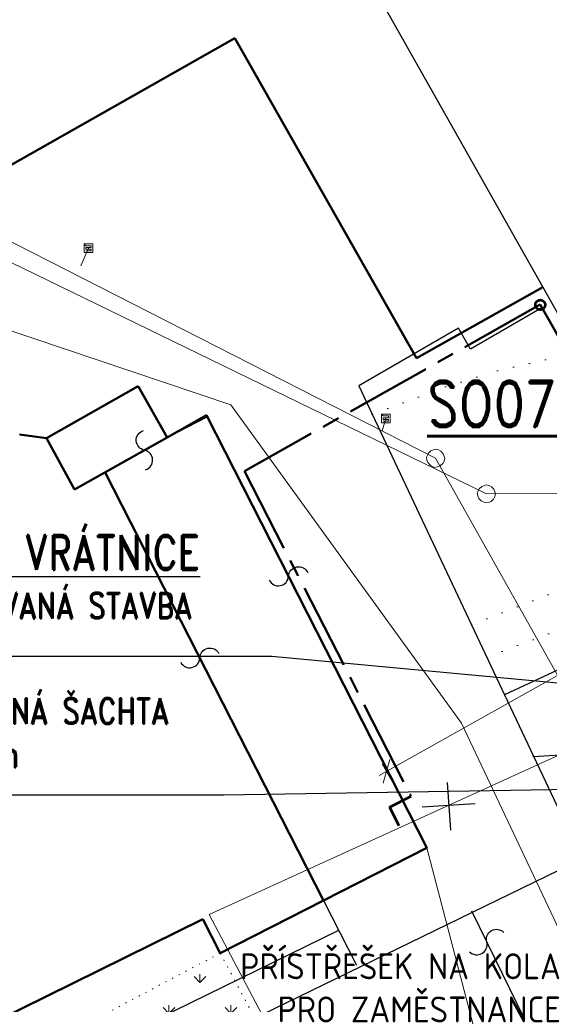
# Model space of a CAD drawing. Header units: millimetres. Extents: x 574189 to 1148315, y -389678 to 333486.
# Tile 29 of 35: x 831243 to 861875, y 129843 to 186856. Entities that reach past the tile are written whole.
import ezdxf
from ezdxf import colors
from ezdxf.entities.mleader import LeaderData, LeaderLine
from ezdxf.lldxf.tags import DXFTag
from ezdxf.math import Vec2, Vec3

# ---------------------------------------------------------------- set-up
doc = ezdxf.new("R2010")
doc.units = ezdxf.units.MM
for name, pattern in [('DGN Style 2', [1864.39533, 1118.637198, -745.758132]), ('DOT2', [0.875, 0.125, -0.75]), ('I-PLYN', [760, 500, -80, 100, -80]), ('Tečkovaná', [4.7625, 0, -4.7625])]:
    doc.linetypes.add(name, pattern=pattern)
for name, color, linetype, lineweight in [('hranice', 3, 'Continuous', 20), ('IN_C_TENKA', 7, 'Continuous', 18), ('IN_KOTY', 4, 'Continuous', 13), ('IN_NS_TLUSTA', 1, 'Continuous', 60), ('IN_SRAFY', 13, 'Continuous', 9), ('OstKanDest', 32, '626B', 13), ('OstKanSplask', 34, 'KANALIZACE_SPLASKOVA_PODZ', 13), ('OstPlynNtl', 30, '633B', 13), ('OstSdelovaci', 216, 'EL_VEDENI_SLABOPROUD_PODZ', 13), ('OstVodPitna', 150, '616B', 13), ('Plyn', 7, 'Continuous', 30), ('Vrstva 34', 7, 'Continuous', 0), ('Vrstva 6', 7, 'Continuous', 0)]:
    doc.layers.add(name, color=color, linetype=linetype, lineweight=lineweight)
for name, color, linetype in [('IN_TEXT', 7, 'Continuous'), ('KATASTR', 251, 'Continuous'), ('popisy', 4, 'Continuous')]:
    doc.layers.add(name, color=color, linetype=linetype)
doc.styles.add('iso', font='isocp.shx')
doc.styles.add('Koty', font='romand.shx', dxfattribs={"width": 0.8})
doc.styles.add('ROMAND', font='romand.shx', dxfattribs={"width": 0.85})
doc.styles.get("Standard").update_dxf_attribs({"font": 'iso.shx'})
doc.linetypes.add('616B', pattern='A,5,-2,5,-5.5,[145,stn.shx,S=0.1,R=0,X=0,Y=0],-5.5,5,-2', length=30)
doc.linetypes.add('626B', pattern='A,5,-2,5,-5.5,[150,stn.shx,S=0.1,R=0,X=0,Y=0],-5.5,5,-2', length=30)
doc.linetypes.add('633B', pattern='A,5,-2,5,-5.5,[155,stn.shx,S=0.1,R=0,X=0,Y=0],-5.5,5,-2', length=30)
doc.linetypes.add('EL_VEDENI_SLABOPROUD_PODZ', pattern='A,35,-30,[116,cadkon.shx,S=5,R=0,X=0,Y=0],-35', length=100)
doc.linetypes.add('KANALIZACE_SPLASKOVA_PODZ', pattern='A,35,-15,[102,cadkon.shx,S=5,R=0,X=0,Y=5],-5,[102,cadkon.shx,S=5,R=0,X=20,Y=5],30,-15', length=100)
doc.linetypes.add('OCH_PASMO_PRUM_ZAVODU', pattern='A,17.5,[134,cadkon.shx,S=5,R=0,X=0,Y=-5],17.5,-10,0,-10', length=55)
tags = doc.linetypes.add('PLYN', pattern='A,12.7,-5.08,["GAS",Standard,S=2.54,R=0,X=-2.54,Y=-1.27],-6.35', length=24.13).pattern_tags.tags
tags[6] = DXFTag(74, 10)
doc.linetypes.add('PLYN_POTRUBI_NT_PODZ', pattern='A,35,-15,[112,cadkon.shx,S=2.5,R=0,X=0,Y=0],-50', length=100)
doc.linetypes.add('VODOVOD_NADZ', pattern='A,10,-15,[119,cadkon.shx,S=1.25,R=0,X=0,Y=0],-50,10,-10', length=95)
doc.dimstyles.new('IP 1_100', dxfattribs={"dimscale": 100, "dimtxt": 2.5, "dimasz": 2, "dimexe": 1, "dimexo": 1, "dimgap": 1, "dimtad": 1, "dimdec": 0, "dimzin": 0, "dimdsep": 46, "dimtxsty": 'ROMAND', "dimblk": 'ARCHTICK', "dimcen": 0.09, "dimdle": 1, "dimclrd": 256, "dimclre": 256, "dimclrt": 7, "dimadec": 0, "dimazin": 0, "dimtfac": 1, "dimtdec": 0, "dimtix": 1, "dimtmove": 2, "dimatfit": 3, "dimldrblk": 'OBLIQUE', "dimfxl": 20, "dimfxlon": 1, "dimtolj": 1, "dimtzin": 0, "dimarcsym": 0})
doc.dimstyles.new('iso 500', dxfattribs={"dimtxt": 1250, "dimasz": 1000, "dimexe": 500, "dimexo": 1000, "dimgap": 500, "dimtad": 1, "dimdec": 0, "dimrnd": 10, "dimzin": 0, "dimtxsty": 'iso', "dimblk": 'OBLIQUE', "dimcen": 2.5, "dimdle": 500, "dimclrd": 256, "dimclre": 256, "dimclrt": 256, "dimadec": 0, "dimazin": 0, "dimtfac": 1, "dimtdec": 0, "dimtmove": 0, "dimatfit": 3, "dimfxl": 1, "dimlwd": -1, "dimarcsym": 0})

# ---------------------------------------------------------------- blocks, each defined once
blk = doc.blocks.new('_ArchTick')
at = {"color": 0, "linetype": 'ByBlock', "lineweight": 13, "const_width": 0.15}
blk.add_lwpolyline([(-0.5, -0.5), (0.5, 0.5)], dxfattribs=at)
blk = doc.blocks.new('Z630')
at = {"layer": 'Vrstva 34', "color": 32, "linetype": 'Continuous', "lineweight": 0}
for p, q in [((-0.25, 0.25), (-0.25, -0.25)), ((0.25, 0.25), (-0.25, 0.25)), ((-0.25, 0.25), (-0.15, 0.15)), ((-0.15, 0.15), (0.15, 0.15)), ((0.15, 0.05), (-0.15, 0.05)), ((-0.15, 0.05), (-0.15, -0.05)), ((0.15, 0.15), (0.15, 0.05)), ((0.25, -0.25), (0.25, 0.25)), ((-0.25, -0.25), (0.25, -0.25)), ((-0.15, -0.05), (0.15, -0.05)), ((0.15, -0.15), (-0.15, -0.15)), ((0.15, -0.05), (0.15, -0.15))]:
    blk.add_line(p, q, dxfattribs=at)
blk = doc.blocks.new('Z620_2')
at = {"layer": 'Vrstva 34', "color": 32, "linetype": 'Continuous', "lineweight": 0}
for p, q in [((-0.5, 0.1), (-0.45, 0.25)), ((-0.5, -0.1), (-0.5, 0.1)), ((-0.45, 0.25), (-0.35, 0.4)), ((-0.35, 0.4), (-0.1, 0.5)), ((-0.1, 0.5), (0.1, 0.5)), ((0.1, 0.5), (0.35, 0.4)), ((0.35, 0.4), (0.45, 0.25)), ((0.45, 0.25), (0.5, 0.1)), ((0.5, 0.1), (0.5, -0.1)), ((-0.4, -0.35), (-0.5, -0.1)), ((-0.25, -0.45), (-0.4, -0.35)), ((-0.1, -0.5), (-0.25, -0.45)), ((0.1, -0.5), (-0.1, -0.5)), ((0.25, -0.45), (0.1, -0.5)), ((0.4, -0.35), (0.25, -0.45)), ((0.5, -0.1), (0.4, -0.35))]:
    blk.add_line(p, q, dxfattribs=at)
blk = doc.blocks.new('_Oblique')
at = {"layer": 'popisy', "color": 0, "lineweight": -2}
blk.add_line((-0.5, -0.5), (0.5, 0.5), dxfattribs=at)
blk = doc.blocks.new('*D31')
at = {"layer": 'DEFPOINTS', "color": 0, "transparency": 16777216}
for p in [(889293, 156704), (852466, 143332), (853290, 141868)]:
    blk.add_point(p, dxfattribs=at)
at = {"layer": 'IN_KOTY', "transparency": 16777216}
blk.add_line((886595, 162522), (852031, 143087), dxfattribs=at)
at = {"layer": 'IN_KOTY', "lineweight": -2, "transparency": 16777216}
for p, q in [((888803, 157576), (885914, 162713)), ((852800, 142739), (852221, 143768))]:
    blk.add_line(p, q, dxfattribs=at)
at = {"layer": 'IN_KOTY', "transparency": 16777216, "xscale": 1000, "yscale": 1000, "zscale": 1000}
for p, rotation in [((886159, 162277), 29.34844605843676), ((852466, 143332), 209.3484460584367)]:
    blk.add_blockref('_Oblique', p, dxfattribs=dict(at, rotation=rotation))
at = {"layer": 'IN_KOTY', "transparency": 16777216, "insert": (868761, 153785), "char_height": 1250, "attachment_point": 5, "rotation": 29.3484, "style": 'iso'}
blk.add_mtext('38650', dxfattribs=at)
blk = doc.blocks.new('_OPEN30')
at = {"color": 0, "linetype": 'ByBlock'}
for p, q in [((-1, 0.268), (0, 0)), ((0, 0), (-1, -0.268)), ((0, 0), (-1, 0))]:
    blk.add_line(p, q, dxfattribs=at)

msp = doc.modelspace()

# ---------------------------------------------------------------- hatches: boundary and pattern name
at = {"layer": 'IN_SRAFY'}
h = msp.add_hatch(dxfattribs=at)
h.set_pattern_fill('GRASS', color=74, scale=100)
h.set_pattern_definition([(90, (692592, 0), (-1796.051, 1796.051), [476.25, -3115.852]), (45, (692592, 0), (-1796.05, 1796.05), [476.25, -2063.75]), (135, (692592, 0), (-1796.05, -1796.05), [476.25, -2063.75])])
h.paths.add_polyline_path([(847327.3, 124324), (844828.9, 129051.9), (831376.4, 122507.7), (834108.1, 117338.4)])
h.paths.add_polyline_path([(844828.9, 129051.9), (843696.8, 131194.3), (830257.7, 124624.6), (831376.4, 122507.7)])
h.paths.add_polyline_path([(840686.4, 129108.8, -0.9407376), (841683.3, 129108.8), (841683.3, 128239.3, -0.8764223), (840686.4, 128248.2)], flags=16)
h.paths.add_polyline_path([(843696.8, 131194.3), (842843.8, 132808.4), (829624.5, 125822.8), (830257.7, 124624.6)])

# ---------------------------------------------------------------- linework, layer by layer
at = {"layer": 'hranice', "linetype": 'OCH_PASMO_PRUM_ZAVODU', "lineweight": 40, "ltscale": 100}
msp.add_spline([(775149.2, 19063.3), (781910.2, 27469.5), (784017, 42275.4), (787323.3, 57530.2), (793572.1, 67495.3), (798895.4, 81015.8), (822522.8, 109187.4), (872842.7, 129328.7), (891645.7, 132308.2), (940184.8, 147826), (987716.3, 170801.3), (1005542.4, 180716.6), (1035338, 187644.4), (1058861.8, 188547.7)], degree=3, dxfattribs=at)
at = {"layer": 'IN_C_TENKA', "color": 3, "linetype": 'DOT2', "lineweight": 20, "ltscale": 500}
msp.add_lwpolyline([(842843.8, 132808.4), (847327.3, 124324), (834108.1, 117338.4), (829624.5, 125822.8), (842843.8, 132808.4)], dxfattribs=at)
at = {"layer": 'IN_TEXT'}
for p, q in [((845824.5, 149977.7), (820687.3, 149977.7)), ((860924.5, 144187), (863980.6, 144386.6)), ((855965.8, 142689.1), (856155.6, 139934.1)), ((843048.8, 141951.5), (816031.9, 141951.5)), ((854528.7, 141269.4), (857584.7, 141469.1))]:
    msp.add_line(p, q, dxfattribs=at)
at = {"layer": 'KATASTR', "color": 7, "lineweight": 50}
for p, q in [((830096.2, 178082.3), (843679.5, 185790.9)), ((843679.5, 185790.9), (854197.4, 167257.4)), ((854197.4, 167257.4), (861494, 171374.6)), ((832790.3, 162629), (838103.8, 165628.8)), ((838103.8, 165628.8), (839773.6, 162671.2)), ((839773.6, 162671.2), (842040.9, 163951.3)), ((842040.9, 163951.3), (854801.7, 138899.5)), ((831237.7, 162835.9), (832790.3, 162629)), ((834415.6, 159646.2), (832790.3, 162629)), ((839773.6, 162671.2), (834415.6, 159646.2)), ((848822.8, 135853.9), (836186.4, 160646)), ((854801.7, 138899.5), (842843.8, 132808.4)), ((841841.8, 134764.4), (816326.9, 122199.8)), ((842843.8, 132808.4), (841841.8, 134764.4))]:
    msp.add_line(p, q, dxfattribs=at)
at = {"layer": 'KATASTR'}
for p, q in [((861452.1, 170168.5), (857318.5, 167772.4)), ((856615.2, 168985.7), (850858.8, 165648.7)), ((857318.5, 167772.4), (856615.2, 168985.7)), ((832790.3, 162629), (838103.8, 165628.8)), ((838103.8, 165628.8), (839773.6, 162671.2)), ((850858.8, 165648.7), (859289.2, 147760.4)), ((839773.6, 162671.2), (842091.6, 163851.9)), ((842091.6, 163851.9), (854801.7, 138899.5)), ((831237.7, 162835.9), (832790.3, 162629)), ((877514.9, 156295.1), (859289.2, 147760.4)), ((859289.2, 147760.4), (862836.8, 140251.1)), ((854801.7, 138899.5), (848823.5, 135852.4)), ((818948.3, 116461.7), (863764.8, 138263.8)), ((848822.8, 135853.9), (850717.4, 132114.8)), ((857373.3, 135251.5), (860436.3, 128992.3)), ((817964.5, 118615.1), (849701.6, 134129.7))]:
    msp.add_line(p, q, dxfattribs=at)
at = {"layer": 'KATASTR', "linetype": 'Tečkovaná', "lineweight": 20, "ltscale": 200}
for p, q in [((858875.7, 166517.6), (862888.4, 167446.9)), ((855873.3, 165591.5), (858875.7, 166517.6)), ((851635.2, 164001.2), (855873.3, 165591.5)), ((857372.8, 151826.8), (876859.6, 159378.3)), ((858264.6, 149934.5), (873448.8, 155723.2))]:
    msp.add_line(p, q, dxfattribs=at)
at = {"layer": 'KATASTR'}
for points in [[(838525.9, 160795.4, 0.7743875), (838460.5, 161929.9, -0.7812922), (838395.2, 163063.5)], [(845675.4, 154408.1, 0.7743875), (846790.5, 154627, -0.7812922), (847904.7, 154845.8)], [(840555.4, 149647.8, 0.7743875), (841663.3, 149900.5, -0.7812922), (842770.4, 150153.1)], [(857265.2, 132890.8, 0.7743875), (858255.5, 133448.2, -0.7812922), (859245, 134005.1)]]:
    msp.add_lwpolyline(points, format="xyb", dxfattribs=at)
at = {"layer": 'OstKanDest', "ltscale": 500}
for p, q in [((824833.2, 177009.5), (855292.2, 161462.5)), ((855292.2, 161462.5), (868871.7, 137252.5))]:
    msp.add_line(p, q, dxfattribs=at)
at = {"layer": 'OstKanSplask', "ltscale": 100}
for p, q in [((824014.3, 176061.4), (858239.6, 159400.3)), ((858239.6, 159400.3), (883017.6, 159512.2))]:
    msp.add_line(p, q, dxfattribs=at)
at = {"layer": 'OstPlynNtl', "linetype": 'PLYN', "ltscale": 300}
msp.add_line((842205.7, 135050.9), (865013.3, 145454.9), dxfattribs=at)
at = {"layer": 'OstPlynNtl', "linetype": 'PLYN_POTRUBI_NT_PODZ', "ltscale": 75}
msp.add_line((842205.7, 135050.9), (846737.2, 126475.8), dxfattribs=at)
at = {"layer": 'OstSdelovaci', "ltscale": 100}
msp.add_line((854801.7, 138899.5), (865842.5, 96454.2), dxfattribs=at)
at = {"layer": 'OstVodPitna', "linetype": 'VODOVOD_NADZ', "ltscale": 100}
for p, q in [((809372, 176045.7), (843463.6, 164550.8)), ((843463.6, 164550.8), (856799.9, 146115.7)), ((856799.9, 146115.7), (883223.4, 90104.5))]:
    msp.add_line(p, q, dxfattribs=at)
at = {"layer": 'Plyn', "color": 20, "linetype": 'I-PLYN', "lineweight": 50, "ltscale": 10}
for p, q in [((861344.2, 170358.7), (844245.4, 160710.5)), ((861344.2, 170358.7), (864687.8, 164464.1)), ((844245.4, 160710.5), (853879.1, 141892.2))]:
    msp.add_line(p, q, dxfattribs=at)
at = {"layer": 'Plyn', "color": 20, "linetype": 'I-PLYN', "lineweight": 53, "ltscale": 100}
for q in [(853879.1, 141892.2), (853167.1, 140200.3)]:
    msp.add_line((852628.6, 141252.1), q, dxfattribs=at)
at = {"layer": 'Plyn', "color": 40, "linetype": 'I-PLYN', "lineweight": 53, "ltscale": 100}
msp.add_circle((861352.1, 170343.3), 282.1, dxfattribs=at)
at = {"layer": 'Vrstva 34', "color": 32, "linetype": 'DGN Style 2', "lineweight": 13}
for p, q in [((835231.2, 173617.5), (834532.2, 172059.5)), ((852415.2, 163762.5), (852199.2, 163041.5))]:
    msp.add_line(p, q, dxfattribs=at)
at = {"layer": 'Vrstva 6', "color": 1, "linetype": 'Continuous', "lineweight": 30}
msp.add_line((844373.4, 201716.1), (864915.1, 165311.6), dxfattribs=at)

# ---------------------------------------------------------------- block references
at = {"layer": 'OstKanSplask', "ltscale": 100, "xscale": 999.9976885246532, "yscale": 999.9976885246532, "zscale": 999.9976885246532, "rotation": 42.64807170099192}
msp.add_blockref('Z620_2', (858239.6, 159400.3), dxfattribs=at)
at = {"layer": 'Vrstva 34', "color": 32, "linetype": 'Continuous', "lineweight": 0, "xscale": 1000, "yscale": 1000, "zscale": 1000}
for p in [(835227.2, 173618.5), (852417.2, 163758.5)]:
    msp.add_blockref('Z630', p, dxfattribs=at)
at = {"layer": 'Vrstva 34', "color": 32, "linetype": 'Continuous', "lineweight": 0, "xscale": 999.9976885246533, "yscale": 999.9976885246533, "zscale": 999.9976885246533, "rotation": 42.64807170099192}
msp.add_blockref('Z620_2', (855297.2, 161458.5), dxfattribs=at)

# ---------------------------------------------------------------- texts
at = {"layer": 'IN_NS_TLUSTA', "insert": (854809.6, 165940.5), "char_height": 2000, "width": 30420.26, "attachment_point": 1, "style": 'Koty'}
msp.add_mtext('{\\H1.3333x;\\LSO07}', dxfattribs=at)
at = {"layer": 'IN_TEXT', "char_height": 2000, "width": 35514.234, "attachment_point": 1, "style": 'Koty'}
for s, insert in [('{\\LSO01-5 VRÁTNICE\\P\\H0.75x;\\lODSTRAŇOVANÁ STAVBA}', (821723.3, 157007.3)), ('{\\H0.75x;NOVÁ VODOMĚRNÁ ŠACHTA\\P2400X1200 mm}', (817958.8, 147576.4))]:
    msp.add_mtext(s, dxfattribs=dict(at, insert=insert))

# ---------------------------------------------------------------- dimensions: what is measured, and where the dimension line sits
at = {"layer": 'IN_KOTY'}
dim = msp.add_linear_dim(base=(852466.4, 143332), p1=(889292.8, 156704.3), p2=(853289.8, 141867.6), angle=29.34845, dimstyle='iso 500', override={"dimtmove": 1}, dxfattribs=at)
dim.commit()
dim.dimension.update_dxf_attribs({"geometry": '*D31', "text_midpoint": (868761.5, 153785.2)})

# ---------------------------------------------------------------- leaders
at = {"layer": 'IN_TEXT'}
for points in [[(865628.3, 148123.6), (845824.5, 149977.7)], [(871911.1, 142425.6), (843048.8, 141951.5)]]:
    msp.add_leader(points, dimstyle='IP 1_100', override={"dimasz": 35, "dimtad": 0}, dxfattribs=at)
ml = msp.add_multileader_mtext('Standard', dxfattribs=at)
ml.set_content('PŘÍSTŘEŠEK NA KOLA\\P{\\LPRO ZAMĚSTNANCE}', color=256, style='iso')
ml.set_leader_properties()
ml.set_arrow_properties(name='OPEN30')
ml.build(insert=Vec2(0, 0))
ml.multileader.update_dxf_attribs({"text_left_attachment_type": 5, "text_right_attachment_type": 5, "dogleg_length": 500, "arrow_head_size": 1000})
ctx = ml.context
ctx.base_point, ctx.char_height, ctx.arrow_head_size, ctx.plane_origin = Vec3(843179.5, 127445.2), 1500, 1000, Vec3(834306.5, 139517.1)
ctx.left_attachment, ctx.right_attachment, ctx.text_align_type = 5, 5, 2
notes = []
notes.append((ctx, [(0, (1, 1, 0), (863048.5, 127445.2), (-1, 0), 500, [(0, [(867825.9, 137654.2)], 0, [])])]))
ctx.mtext.insert, ctx.mtext.alignment, ctx.mtext.flow_direction = Vec3(862546.5, 132795.2), 3, 5
for ctx, leaders in notes:
    for number, flags, end, landing, length, lines in leaders:
        leader = LeaderData()
        leader.index, (leader.has_last_leader_line, leader.has_dogleg_vector, leader.attachment_direction) = number, flags
        leader.last_leader_point, leader.dogleg_vector, leader.dogleg_length = Vec3(end), Vec3(landing), length
        for number, points, colour, breaks in lines:
            line = LeaderLine()
            line.index, line.vertices, line.color, line.breaks = number, Vec3.list(points), colors.encode_raw_color(colour), breaks
            leader.lines.append(line)
        ctx.leaders.append(leader)

doc.saveas('drawing.dxf')
